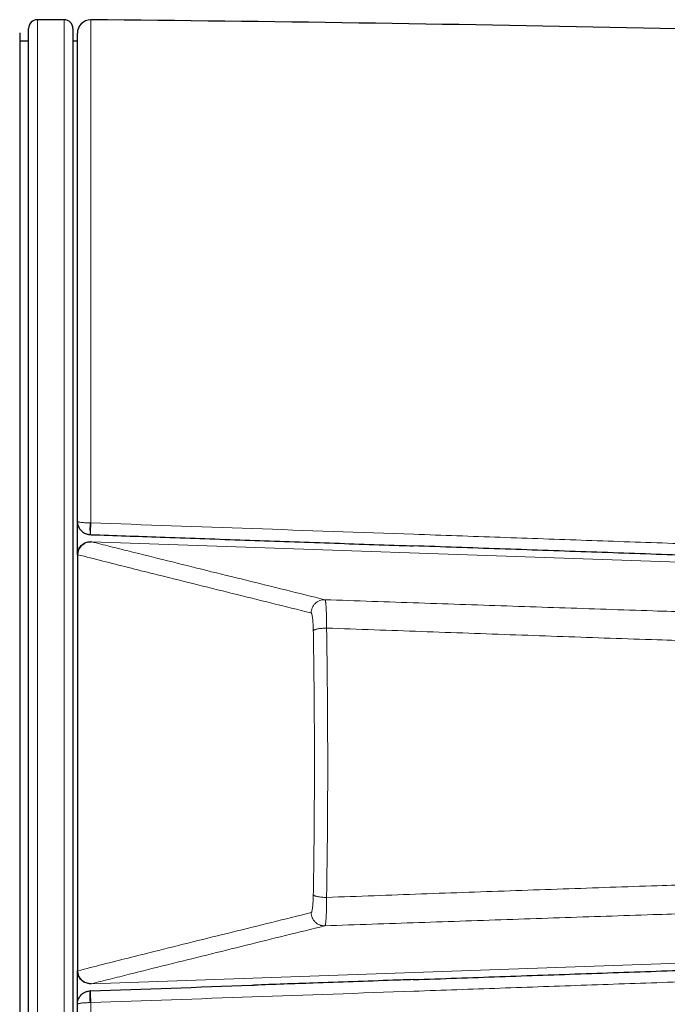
# Model space of a CAD drawing. Header units: millimetres. Extents: x 8 to 882, y 12 to 770.
# Tile 49 of 59: x 489 to 503, y 579 to 602. Entities that reach past the tile are written whole.
import ezdxf

# ---------------------------------------------------------------- set-up
doc = ezdxf.new("R2010")
doc.units = ezdxf.units.MM

msp = doc.modelspace()

# ---------------------------------------------------------------- linework, layer by layer
at = {"color": 7, "linetype": 'Continuous', "lineweight": 30}
for p, q in [((489.8, 601.568), (489.2, 601.568)), ((488.8, 601.273), (488.8, 584.818)), ((489, 568.268), (489, 601.368)), ((490, 601.368), (490, 568.268)), ((489, 601.085), (488.8, 601.085)), ((490.1, 601.085), (490, 601.085)), ((490.1, 590.263), (490.1, 601.265)), ((490.1, 589.537), (490.1, 590.259)), ((490.389, 589.96), (490.397, 589.96)), ((490.394, 589.96), (490.412, 589.959)), ((490.1, 589.501), (490.1, 589.511)), ((490.1, 589.501), (490.1, 580.135)), ((488.8, 584.818), (488.8, 568.363)), ((490.1, 580.125), (490.1, 580.135)), ((490.1, 579.377), (490.1, 580.098)), ((490.394, 579.675), (490.389, 579.675)), ((490.1, 568.37), (490.1, 579.373))]:
    msp.add_line(p, q, dxfattribs=at)
at = {"color": 252, "linetype": 'Continuous', "lineweight": 0}
for p, q in [((489.2, 601.568), (489.2, 568.068)), ((489.8, 568.068), (489.8, 601.568)), ((490.403, 601.565), (490.403, 590.224)), ((490.39, 590.225), (490.403, 590.224)), ((490.41, 589.813), (490.41, 589.801)), ((514.148, 588.97), (490.418, 589.799)), ((490.109, 589.508), (490.1, 589.51)), ((514.148, 580.665), (490.418, 579.837)), ((490.1, 580.125), (490.109, 580.128)), ((490.41, 579.835), (490.41, 579.823)), ((490.403, 579.411), (490.39, 579.411)), ((490.403, 579.411), (490.403, 568.07))]:
    msp.add_line(p, q, dxfattribs=at)
at = {"color": 7, "linetype": 'Continuous', "lineweight": 30}
for centre, radius, start, end in [((489.2, 601.368), 0.2, 90, 180), ((489.8, 601.368), 0.2, 0, 90), ((490.4, 601.265), 0.3, 89.4827, 180), ((481.366, -399.27), 1000.876, 88.099513, 89.482671)]:
    msp.add_arc(centre, radius, start, end, dxfattribs=at)
at = {"color": 252, "linetype": 'Continuous', "lineweight": 0}
for centre, radius, start, end in [((491.828, 590.092), 1.444, 174.7482, 185.2518), ((519.106, 589.137), 28.724, 177.8309, 178.3587), ((490.409, 589.499), 0.3, 88.2773, 178.3257), ((488.91, 583.754), 6.23, 75.9927, 76.0666), ((490.409, 580.137), 0.3, 181.6821, 271.7149), ((488.919, 585.848), 6.196, 283.9332, 284.0075), ((491.751, 579.543), 1.368, 174.4533, 185.5467), ((519.921, 580.524), 29.539, 181.6466, 182.1597)]:
    msp.add_arc(centre, radius, start, end, dxfattribs=at)
at = {"color": 7, "linetype": 'Continuous', "lineweight": 30}
for points, knots in [([(490.1, 590.263), (490.1, 590.262), (490.1, 590.24), (490.104, 590.207), (490.115, 590.166), (490.129, 590.13), (490.151, 590.092), (490.182, 590.053), (490.218, 590.021), (490.253, 589.998), (490.287, 589.982), (490.319, 589.971), (490.353, 589.963), (490.377, 589.961), (490.39, 589.96)], [0, 0, 0, 0, 0.0072957, 0.1462137, 0.2267718, 0.2918673, 0.4029174, 0.5169273, 0.6149483, 0.7154301, 0.7825984, 0.8506683, 0.9246758, 1, 1, 1, 1]), ([(490.412, 589.959), (490.931, 589.941), (492.047, 589.902), (493.762, 589.842), (495.558, 589.78), (496.862, 589.734), (497.568, 589.71), (497.674, 589.706)], [0, 0, 0, 0, 0.214268, 0.461215, 0.708513, 0.956164, 1, 1, 1, 1]), ([(490.1, 589.51), (490.101, 589.527), (490.104, 589.56), (490.119, 589.609), (490.141, 589.655), (490.17, 589.696), (490.206, 589.732), (490.248, 589.761), (490.294, 589.783), (490.335, 589.795), (490.371, 589.8), (490.394, 589.801), (490.407, 589.801), (490.41, 589.801)], [0, 0, 0, 0, 0.105444, 0.213948, 0.319391, 0.42789, 0.533393, 0.64195, 0.747577, 0.85626, 0.916211, 0.976701, 1, 1, 1, 1]), ([(490.1, 589.51), (490.1, 589.509), (490.1, 589.508), (490.1, 589.505), (490.1, 589.503), (490.1, 589.501), (490.1, 589.501)], [0, 0, 0, 0, 0.246212, 0.493955, 0.746256, 1, 1, 1, 1]), ([(513.248, 589.167), (512.599, 589.189), (511.302, 589.234), (509.355, 589.301), (507.409, 589.368), (505.462, 589.436), (503.515, 589.503), (501.569, 589.571), (499.622, 589.638), (498.324, 589.683), (497.675, 589.706)], [0, 0, 0, 0, 0.124995, 0.249991, 0.374988, 0.499986, 0.624985, 0.749988, 0.874994, 1, 1, 1, 1]), ([(497.668, 579.929), (497.67, 579.929), (498.322, 579.952), (499.622, 579.997), (501.568, 580.065), (503.515, 580.132), (505.462, 580.2), (507.408, 580.267), (509.355, 580.335), (511.301, 580.402), (512.599, 580.447), (513.248, 580.469)], [0, 0, 0, 0, 0.0004446, 0.1253832, 0.2503218, 0.3752627, 0.5002037, 0.6251516, 0.7500996, 0.8750498, 1, 1, 1, 1]), ([(490.1, 580.135), (490.1, 580.134), (490.1, 580.133), (490.1, 580.13), (490.1, 580.128), (490.1, 580.126), (490.1, 580.125)], [0, 0, 0, 0, 0.246449, 0.494192, 0.746285, 1, 1, 1, 1]), ([(490.41, 579.835), (490.407, 579.835), (490.394, 579.834), (490.371, 579.836), (490.336, 579.841), (490.294, 579.852), (490.248, 579.874), (490.207, 579.903), (490.171, 579.939), (490.141, 579.98), (490.119, 580.026), (490.104, 580.075), (490.102, 580.108), (490.1, 580.125)], [0, 0, 0, 0, 0.0232989, 0.0832496, 0.1437396, 0.2493672, 0.3580504, 0.4635546, 0.5721102, 0.6775545, 0.7860525, 0.8914968, 1, 1, 1, 1]), ([(490.394, 579.675), (491.607, 579.718), (492.838, 579.761), (494.069, 579.804), (494.087, 579.804)], [0, 0, 0, 0, 0.9858, 1, 1, 1, 1]), ([(497.668, 579.929), (497.519, 579.924), (496.769, 579.898), (495.575, 579.856), (494.53, 579.82), (494.087, 579.804)], [0, 0, 0, 0, 0.124894, 0.628502, 1, 1, 1, 1]), ([(490.1, 579.373), (490.1, 579.374), (490.1, 579.395), (490.104, 579.429), (490.115, 579.47), (490.129, 579.505), (490.151, 579.544), (490.182, 579.582), (490.218, 579.615), (490.253, 579.638), (490.287, 579.654), (490.319, 579.665), (490.353, 579.673), (490.377, 579.674), (490.39, 579.675)], [0, 0, 0, 0, 0.007296, 0.146214, 0.226772, 0.291867, 0.402917, 0.516927, 0.614948, 0.71543, 0.782598, 0.850668, 0.924676, 1, 1, 1, 1])]:
    msp.add_open_spline(points, degree=3, knots=knots, dxfattribs=at)
at = {"color": 252, "linetype": 'Continuous', "lineweight": 0}
for points, knots in [([(490.1, 590.263), (490.1, 590.263), (490.1, 590.261), (490.101, 590.259), (490.106, 590.256), (490.111, 590.253), (490.116, 590.251), (490.121, 590.249), (490.131, 590.246), (490.15, 590.242), (490.181, 590.237), (490.218, 590.233), (490.253, 590.23), (490.287, 590.227), (490.319, 590.226), (490.353, 590.225), (490.377, 590.225), (490.39, 590.225)], [0, 0, 0, 0, 0.00729, 0.0764, 0.146095, 0.186422, 0.226867, 0.256046, 0.285272, 0.399563, 0.517069, 0.615094, 0.715578, 0.78272, 0.850766, 0.924723, 1, 1, 1, 1]), ([(490.403, 590.224), (491.616, 590.182), (494.044, 590.096), (497.121, 589.988), (499.632, 589.899), (501.579, 589.831), (503.526, 589.763), (505.473, 589.695), (507.42, 589.627), (509.367, 589.559), (511.314, 589.491), (512.612, 589.446), (513.261, 589.423)], [0, 0, 0, 0, 0.159284, 0.318569, 0.403744, 0.488919, 0.574095, 0.659272, 0.744453, 0.829634, 0.914817, 1, 1, 1, 1]), ([(490.418, 589.799), (490.418, 589.799), (490.558, 589.764), (490.84, 589.694), (491.41, 589.55), (492.136, 589.37), (493.015, 589.152), (494.198, 588.86), (495.087, 588.64), (495.68, 588.493)], [0, 0, 0, 0, 0.0000012, 0.0823853, 0.1647694, 0.3295382, 0.4971536, 0.6647691, 1, 1, 1, 1]), ([(495.372, 588.195), (495.075, 588.269), (494.482, 588.415), (493.593, 588.636), (492.706, 588.856), (491.924, 589.05), (491.245, 589.22), (490.671, 589.365), (490.297, 589.46), (490.109, 589.508)], [0, 0, 0, 0, 0.167613, 0.335226, 0.502839, 0.670451, 0.780301, 0.890151, 1, 1, 1, 1]), ([(495.68, 588.493), (495.68, 588.493), (495.682, 588.493), (495.685, 588.49), (495.689, 588.48), (495.693, 588.464), (495.697, 588.442), (495.7, 588.416), (495.703, 588.384), (495.706, 588.347), (495.709, 588.305), (495.712, 588.259), (495.714, 588.209), (495.716, 588.155), (495.717, 588.098), (495.718, 588.04), (495.719, 587.98), (495.719, 587.918), (495.719, 587.875), (495.719, 587.854), (495.719, 587.854)], [0, 0, 0, 0, 0.000056, 0.062267, 0.124478, 0.18851, 0.252541, 0.31478, 0.377019, 0.441082, 0.505145, 0.567387, 0.629628, 0.6937, 0.757773, 0.817506, 0.877239, 0.938592, 0.999944, 1, 1, 1, 1]), ([(510.683, 588.001), (510.4, 588.01), (509.835, 588.027), (508.986, 588.053), (508.136, 588.08), (507.286, 588.106), (506.44, 588.133), (505.597, 588.16), (504.757, 588.187), (503.917, 588.214), (503.005, 588.244), (502.022, 588.277), (500.969, 588.312), (499.914, 588.347), (498.857, 588.383), (497.8, 588.42), (496.741, 588.456), (496.034, 588.481), (495.68, 588.493)], [0, 0, 0, 0, 0.057372, 0.114598, 0.17171, 0.22874, 0.285725, 0.34169, 0.397668, 0.453667, 0.509694, 0.579598, 0.649549, 0.71954, 0.789565, 0.859628, 0.929752, 1, 1, 1, 1]), ([(495.42, 587.794), (495.419, 587.821), (495.418, 587.874), (495.415, 587.948), (495.41, 588.017), (495.404, 588.078), (495.397, 588.127), (495.389, 588.164), (495.38, 588.189), (495.375, 588.193), (495.372, 588.195)], [0, 0, 0, 0, 0.120937, 0.241878, 0.368141, 0.494408, 0.620763, 0.74712, 0.873559, 1, 1, 1, 1]), ([(495.42, 581.841), (495.421, 581.94), (495.425, 582.189), (495.431, 582.588), (495.436, 583.025), (495.44, 583.447), (495.442, 583.855), (495.444, 584.283), (495.445, 584.729), (495.445, 585.144), (495.444, 585.509), (495.442, 585.822), (495.44, 586.135), (495.437, 586.449), (495.434, 586.773), (495.43, 587.107), (495.425, 587.452), (495.422, 587.68), (495.42, 587.794)], [0, 0, 0, 0, 0.050603, 0.126702, 0.202802, 0.271058, 0.339328, 0.407584, 0.485267, 0.56295, 0.615259, 0.667568, 0.72007, 0.772571, 0.825133, 0.883419, 0.941714, 1, 1, 1, 1]), ([(495.719, 587.854), (495.72, 587.766), (495.723, 587.592), (495.727, 587.329), (495.73, 587.065), (495.734, 586.786), (495.736, 586.493), (495.739, 586.15), (495.742, 585.772), (495.743, 585.358), (495.744, 584.942), (495.744, 584.523), (495.743, 584.103), (495.741, 583.717), (495.738, 583.366), (495.736, 583.048), (495.732, 582.731), (495.728, 582.413), (495.724, 582.097), (495.721, 581.887), (495.719, 581.782)], [0, 0, 0, 0, 0.043687, 0.087374, 0.131116, 0.174859, 0.225472, 0.276086, 0.343857, 0.411642, 0.479413, 0.548157, 0.616915, 0.685659, 0.737825, 0.789991, 0.842445, 0.894899, 0.947449, 1, 1, 1, 1]), ([(495.719, 587.854), (496.075, 587.841), (496.788, 587.815), (497.856, 587.776), (498.922, 587.738), (499.987, 587.7), (501.051, 587.662), (502.113, 587.625), (503.107, 587.591), (504.034, 587.559), (504.894, 587.53), (505.753, 587.501), (506.611, 587.473), (507.462, 587.444), (508.307, 587.417), (509.146, 587.39), (509.983, 587.363), (510.54, 587.345), (510.819, 587.336)], [0, 0, 0, 0, 0.070365, 0.140644, 0.210842, 0.280975, 0.351057, 0.421106, 0.491138, 0.548032, 0.604933, 0.661847, 0.718786, 0.775759, 0.831757, 0.887797, 0.943879, 1, 1, 1, 1]), ([(495.719, 581.782), (496.075, 581.795), (496.788, 581.821), (497.856, 581.86), (498.922, 581.898), (499.987, 581.936), (501.051, 581.973), (502.113, 582.01), (503.107, 582.044), (504.034, 582.076), (504.894, 582.105), (505.753, 582.134), (506.611, 582.163), (507.462, 582.191), (508.307, 582.219), (509.146, 582.246), (509.983, 582.273), (510.54, 582.29), (510.819, 582.299)], [0, 0, 0, 0, 0.0703648, 0.1406441, 0.2108425, 0.2809749, 0.3510573, 0.4211062, 0.4911379, 0.5480325, 0.6049329, 0.6618475, 0.7187859, 0.7757594, 0.831757, 0.8877973, 0.9438794, 1, 1, 1, 1]), ([(495.372, 581.44), (495.375, 581.443), (495.38, 581.447), (495.389, 581.471), (495.397, 581.508), (495.404, 581.558), (495.41, 581.618), (495.415, 581.687), (495.418, 581.762), (495.419, 581.815), (495.42, 581.841)], [0, 0, 0, 0, 0.126352, 0.252705, 0.379074, 0.505442, 0.631722, 0.757999, 0.879, 1, 1, 1, 1]), ([(495.719, 581.782), (495.719, 581.782), (495.719, 581.761), (495.719, 581.719), (495.719, 581.657), (495.718, 581.597), (495.717, 581.538), (495.716, 581.482), (495.714, 581.429), (495.712, 581.378), (495.709, 581.332), (495.706, 581.29), (495.703, 581.253), (495.7, 581.221), (495.697, 581.194), (495.693, 581.172), (495.689, 581.156), (495.685, 581.146), (495.682, 581.143), (495.68, 581.142), (495.68, 581.142)], [0, 0, 0, 0, 0.000056, 0.059788, 0.119521, 0.180874, 0.242227, 0.304468, 0.366709, 0.430544, 0.494855, 0.557094, 0.619332, 0.683159, 0.747459, 0.80967, 0.871881, 0.935677, 0.999944, 1, 1, 1, 1]), ([(510.683, 581.634), (510.4, 581.626), (509.835, 581.608), (508.986, 581.582), (508.136, 581.556), (507.286, 581.529), (506.44, 581.503), (505.597, 581.476), (504.757, 581.449), (503.917, 581.421), (503.005, 581.391), (502.022, 581.359), (500.969, 581.324), (499.914, 581.288), (498.857, 581.252), (497.8, 581.216), (496.741, 581.179), (496.034, 581.155), (495.68, 581.142)], [0, 0, 0, 0, 0.057372, 0.114598, 0.17171, 0.22874, 0.285725, 0.34169, 0.397668, 0.453667, 0.509694, 0.579598, 0.649549, 0.71954, 0.789565, 0.859628, 0.929752, 1, 1, 1, 1]), ([(490.109, 580.128), (490.297, 580.175), (490.671, 580.271), (491.245, 580.416), (491.924, 580.585), (492.706, 580.78), (493.593, 581), (494.482, 581.22), (495.075, 581.367), (495.372, 581.44)], [0, 0, 0, 0, 0.109849, 0.219698, 0.329548, 0.497161, 0.664774, 0.832387, 1, 1, 1, 1]), ([(495.68, 581.142), (495.087, 580.996), (494.198, 580.776), (493.015, 580.483), (492.136, 580.266), (491.41, 580.085), (490.84, 579.942), (490.558, 579.871), (490.418, 579.837), (490.418, 579.837)], [0, 0, 0, 0, 0.335231, 0.502846, 0.670462, 0.83523, 0.917614, 0.999999, 1, 1, 1, 1]), ([(513.261, 580.213), (512.612, 580.19), (511.315, 580.145), (509.368, 580.077), (507.421, 580.009), (505.474, 579.941), (503.527, 579.873), (501.58, 579.805), (499.632, 579.736), (497.121, 579.648), (494.044, 579.54), (491.616, 579.454), (490.403, 579.411)], [0, 0, 0, 0, 0.085176, 0.170351, 0.255528, 0.340706, 0.425884, 0.511066, 0.596248, 0.681431, 0.840714, 1, 1, 1, 1]), ([(490.1, 579.373), (490.1, 579.373), (490.1, 579.374), (490.101, 579.377), (490.106, 579.38), (490.111, 579.383), (490.116, 579.385), (490.121, 579.386), (490.131, 579.389), (490.15, 579.394), (490.181, 579.399), (490.218, 579.403), (490.253, 579.406), (490.287, 579.408), (490.319, 579.409), (490.353, 579.411), (490.377, 579.411), (490.39, 579.411)], [0, 0, 0, 0, 0.0072902, 0.0763998, 0.1460948, 0.1864217, 0.2268675, 0.2560464, 0.2852718, 0.3995631, 0.5170687, 0.615094, 0.7155776, 0.7827204, 0.8507662, 0.9247225, 1, 1, 1, 1])]:
    msp.add_open_spline(points, degree=3, knots=knots, dxfattribs=at)
for points in [[(495.372, 588.195), (495.373, 588.215), (495.376, 588.255), (495.394, 588.312), (495.423, 588.365), (495.462, 588.411), (495.509, 588.448), (495.563, 588.475), (495.621, 588.492), (495.661, 588.493), (495.68, 588.493)], [(495.42, 587.794), (495.423, 587.798), (495.428, 587.805), (495.449, 587.816), (495.479, 587.826), (495.516, 587.835), (495.561, 587.842), (495.611, 587.848), (495.664, 587.852), (495.701, 587.853), (495.719, 587.854)], [(495.42, 581.841), (495.423, 581.837), (495.428, 581.83), (495.449, 581.819), (495.479, 581.809), (495.516, 581.801), (495.561, 581.793), (495.61, 581.787), (495.664, 581.783), (495.7, 581.782), (495.719, 581.782)], [(495.372, 581.44), (495.373, 581.42), (495.376, 581.381), (495.394, 581.323), (495.423, 581.27), (495.462, 581.225), (495.509, 581.187), (495.563, 581.16), (495.621, 581.144), (495.661, 581.143), (495.68, 581.142)]]:
    msp.add_open_spline(points, degree=3, dxfattribs=at)

doc.saveas('drawing.dxf')
